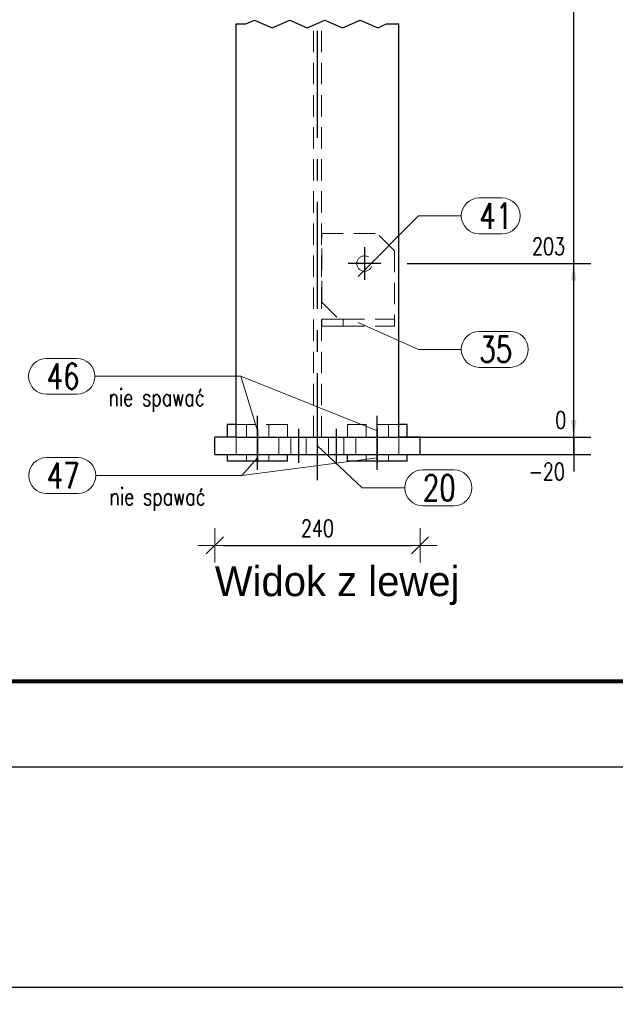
# Model space of a CAD drawing. Header units: millimetres. Extents: x 2097 to 3301, y 14853 to 15503.
# Tile 54 of 97: x 2771 to 2841, y 14853 to 14968. Entities that reach past the tile are written whole.
import ezdxf

# ---------------------------------------------------------------- set-up
doc = ezdxf.new("R2010")
doc.units = ezdxf.units.MM
doc.header["$LTSCALE"] = 10
doc.linetypes.add('HIDDEN', pattern=[0.375, 0.25, -0.125])
doc.linetypes.add('MITTE', pattern=[2, 1.25, -0.25, 0.25, -0.25])
doc.layers.get('Defpoints').update_dxf_attribs({"color": 1})
doc.layers.add('_FORMATKA', color=8, linetype='Continuous', plot=False)
for name, color, linetype, lineweight in [('_RAMKA', 7, 'Continuous', 35), ('PS_DIM', 4, 'Continuous', 13), ('PS_Hidden', 2, 'HIDDEN', 9), ('PS_Pos', 1, 'Continuous', 15), ('PS_SOLID', 7, 'Continuous', 30)]:
    doc.layers.add(name, color=color, linetype=linetype, lineweight=lineweight)
doc.layers.add('PS_MID', color=5, linetype='MITTE')
doc.layers.add('PS_SHAPE', color=3, linetype='Continuous')
doc.styles.add('simplex', font='simplex.shx', dxfattribs={"width": 0.75})
doc.dimstyles.new('1_10_GŁ_DS1-LS10', dxfattribs={"dimtxt": 2, "dimasz": 2, "dimexe": 2, "dimexo": 5, "dimgap": 1, "dimtad": 1, "dimjust": 4, "dimdec": 0, "dimlfac": 10, "dimtxsty": 'simplex', "dimblk1": 'NONE', "dimsah": 1, "dimcen": 2, "dimclrd": 256, "dimclre": 256, "dimclrt": 3, "dimadec": 1, "dimazin": 0, "dimtfac": 1, "dimtdec": 0, "dimtmove": 2, "dimatfit": 3, "dimfxl": 1, "dimarcsym": 0})
doc.dimstyles.new('1_10_PRZ', dxfattribs={"dimtxt": 2, "dimasz": 1, "dimexe": 2, "dimexo": 5, "dimgap": 1, "dimtad": 1, "dimdec": 0, "dimlfac": 10, "dimtxsty": 'simplex', "dimblk": 'dimznak', "dimcen": 2, "dimse1": 1, "dimse2": 1, "dimclrt": 3, "dimadec": 1, "dimazin": 0, "dimtfac": 1, "dimtdec": 0, "dimtix": 1, "dimtmove": 2, "dimatfit": 3, "dimldrblk": 'dim-grot', "dimfxl": 1, "dimarcsym": 0})

# ---------------------------------------------------------------- blocks, each defined once
blk = doc.blocks.new('dimznak')
at = {"color": 0}
for points in [[(0, 2), (0, -2)], [(-2, 0), (2, 0)]]:
    blk.add_lwpolyline(points, dxfattribs=at)
at = {"color": 2}
blk.add_lwpolyline([(1, 1), (-1, -1)], dxfattribs=at)
blk = doc.blocks.new('*D1262')
at = {"layer": 'Defpoints', "color": 0, "transparency": 16777216}
for p in [(2099.35, 14880.62), (3299.35, 14880.62), (3299.35, 14854.87)]:
    blk.add_point(p, dxfattribs=at)
at = {"layer": 'PS_DIM', "color": 0, "lineweight": -2, "transparency": 16777216}
blk.add_line((2100.35, 14854.87), (3298.35, 14854.87), dxfattribs=at)
at = {"layer": 'PS_DIM', "color": 0, "lineweight": -2, "transparency": 16777216, "rotation": 180}
blk.add_blockref('dimznak', (2099.35, 14854.87), dxfattribs=at)
at = {"layer": 'PS_DIM', "color": 0, "lineweight": -2, "transparency": 16777216}
blk.add_blockref('dimznak', (3299.35, 14854.87), dxfattribs=at)
at = {"layer": 'PS_DIM', "color": 3, "transparency": 16777216, "insert": (2699.35, 14856.87), "char_height": 2, "attachment_point": 5, "style": 'simplex'}
blk.add_mtext('12000', dxfattribs=at)
blk = doc.blocks.new('dim-grot')
blk.add_hatch(color=256).paths.add_polyline_path([(0, 0), (-2, 0.5), (-2, -0.5)])
blk.add_lwpolyline([(0, 0), (-2, 0.5), (-2, -0.5), (0, 0)])
blk = doc.blocks.new('*D324')
at = {"layer": 'Defpoints', "color": 0, "transparency": 16777216}
for p in [(2793.99, 14919.15), (2817.99, 14919.15), (2817.99, 14906.51)]:
    blk.add_point(p, dxfattribs=at)
at = {"layer": 'PS_DIM', "color": 0, "lineweight": -2, "transparency": 16777216}
blk.add_line((2794.99, 14906.51), (2816.99, 14906.51), dxfattribs=at)
at = {"layer": 'PS_DIM', "color": 0, "lineweight": -2, "transparency": 16777216, "rotation": 180}
blk.add_blockref('dimznak', (2793.99, 14906.51), dxfattribs=at)
at = {"layer": 'PS_DIM', "color": 0, "lineweight": -2, "transparency": 16777216}
blk.add_blockref('dimznak', (2817.99, 14906.51), dxfattribs=at)
at = {"layer": 'PS_DIM', "color": 3, "transparency": 16777216, "insert": (2805.99, 14908.51), "char_height": 2, "attachment_point": 5, "style": 'simplex'}
blk.add_mtext('240', dxfattribs=at)
blk = doc.blocks.new('*D353')
at = {"layer": 'Defpoints', "color": 0, "transparency": 16777216}
for p in [(2815.49, 14919.15), (2835.96, 14919.15), (2793.99, 14917.15)]:
    blk.add_point(p, dxfattribs=at)
at = {"layer": 'PS_DIM', "lineweight": -2, "transparency": 16777216}
for p, q in [((2835.96, 14921.15), (2835.96, 14923.15)), ((2820.49, 14919.15), (2837.96, 14919.15)), ((2835.96, 14917.15), (2835.96, 14919.15)), ((2798.99, 14917.15), (2837.96, 14917.15)), ((2835.96, 14917.15), (2835.96, 14915.15))]:
    blk.add_line(p, q, dxfattribs=at)
at = {"layer": 'PS_DIM', "transparency": 16777216}
blk.add_solid([(2835.63, 14921.15), (2836.29, 14921.15), (2835.96, 14919.15)], dxfattribs=at)
at = {"layer": 'PS_DIM', "color": 3, "transparency": 16777216, "insert": (2832.8, 14915.14), "char_height": 2, "attachment_point": 5, "rotation": 0.0573, "style": 'simplex'}
blk.add_mtext('-20', dxfattribs=at)
blk = doc.blocks.new('_None')
blk = doc.blocks.new('*D354')
at = {"layer": 'Defpoints', "color": 0, "transparency": 16777216}
for p in [(2793.99, 14919.15), (2815.49, 14919.15), (2835.96, 14919.15)]:
    blk.add_point(p, dxfattribs=at)
at = {"layer": 'PS_DIM', "lineweight": -2, "transparency": 16777216}
for p, q in [((2835.96, 14921.15), (2835.96, 14923.15)), ((2798.99, 14919.15), (2837.96, 14919.15)), ((2820.49, 14919.15), (2837.96, 14919.15)), ((2835.96, 14919.15), (2835.96, 14917.15))]:
    blk.add_line(p, q, dxfattribs=at)
at = {"layer": 'PS_DIM', "transparency": 16777216}
blk.add_solid([(2835.63, 14921.15), (2836.29, 14921.15), (2835.96, 14919.15)], dxfattribs=at)
at = {"layer": 'PS_DIM', "color": 3, "transparency": 16777216, "insert": (2834.44, 14921.17), "char_height": 2, "attachment_point": 5, "rotation": 0.0573, "style": 'simplex'}
blk.add_mtext('0', dxfattribs=at)
blk = doc.blocks.new('*D355')
at = {"layer": 'Defpoints', "color": 0, "transparency": 16777216}
for p in [(2811.49, 14939.45), (2835.96, 14939.45), (2815.49, 14919.15)]:
    blk.add_point(p, dxfattribs=at)
at = {"layer": 'PS_DIM', "lineweight": -2, "transparency": 16777216}
for p, q in [((2816.49, 14939.45), (2837.96, 14939.45)), ((2835.96, 14919.15), (2835.96, 14937.45)), ((2820.49, 14919.15), (2837.96, 14919.15))]:
    blk.add_line(p, q, dxfattribs=at)
at = {"layer": 'PS_DIM', "transparency": 16777216}
blk.add_solid([(2835.63, 14937.45), (2836.29, 14937.45), (2835.96, 14939.45)], dxfattribs=at)
at = {"layer": 'PS_DIM', "color": 3, "transparency": 16777216, "insert": (2833.01, 14941.47), "char_height": 2, "attachment_point": 5, "rotation": 0.0573, "style": 'simplex'}
blk.add_mtext('203', dxfattribs=at)
blk = doc.blocks.new('*D356')
at = {"layer": 'Defpoints', "color": 0, "transparency": 16777216}
for p in [(2811.49, 14996.45), (2835.96, 14996.45), (2815.49, 14919.15)]:
    blk.add_point(p, dxfattribs=at)
at = {"layer": 'PS_DIM', "lineweight": -2, "transparency": 16777216}
for p, q in [((2816.49, 14996.45), (2837.96, 14996.45)), ((2835.96, 14919.15), (2835.96, 14994.45)), ((2820.49, 14919.15), (2837.96, 14919.15))]:
    blk.add_line(p, q, dxfattribs=at)
at = {"layer": 'PS_DIM', "transparency": 16777216}
blk.add_solid([(2835.63, 14994.45), (2836.29, 14994.45), (2835.96, 14996.45)], dxfattribs=at)
at = {"layer": 'PS_DIM', "color": 3, "transparency": 16777216, "insert": (2832.3, 14998.47), "char_height": 2, "attachment_point": 5, "rotation": 0.0573, "style": 'simplex'}
blk.add_mtext('2608', dxfattribs=at)
blk = doc.blocks.new('*D357')
at = {"layer": 'Defpoints', "color": 0, "transparency": 16777216}
for p in [(2811.49, 15020.25), (2835.96, 15020.25), (2815.49, 14919.15)]:
    blk.add_point(p, dxfattribs=at)
at = {"layer": 'PS_DIM', "lineweight": -2, "transparency": 16777216}
for p, q in [((2816.49, 15020.25), (2837.96, 15020.25)), ((2835.96, 14919.15), (2835.96, 15018.25)), ((2820.49, 14919.15), (2837.96, 14919.15))]:
    blk.add_line(p, q, dxfattribs=at)
at = {"layer": 'PS_DIM', "transparency": 16777216}
blk.add_solid([(2835.63, 15018.25), (2836.29, 15018.25), (2835.96, 15020.25)], dxfattribs=at)
at = {"layer": 'PS_DIM', "color": 3, "transparency": 16777216, "insert": (2832.33, 15022.27), "char_height": 2, "attachment_point": 5, "rotation": 0.0573, "style": 'simplex'}
blk.add_mtext('2846', dxfattribs=at)
blk = doc.blocks.new('*D358')
at = {"layer": 'Defpoints', "color": 0, "transparency": 16777216}
for p in [(2811.49, 15147.75), (2835.96, 15147.75), (2815.49, 14919.15)]:
    blk.add_point(p, dxfattribs=at)
at = {"layer": 'PS_DIM', "lineweight": -2, "transparency": 16777216}
for p, q in [((2816.49, 15147.75), (2837.96, 15147.75)), ((2835.96, 14919.15), (2835.96, 15145.75)), ((2820.49, 14919.15), (2837.96, 14919.15))]:
    blk.add_line(p, q, dxfattribs=at)
at = {"layer": 'PS_DIM', "transparency": 16777216}
blk.add_solid([(2835.63, 15145.75), (2836.29, 15145.75), (2835.96, 15147.75)], dxfattribs=at)
at = {"layer": 'PS_DIM', "color": 3, "transparency": 16777216, "insert": (2832.76, 15149.77), "char_height": 2, "attachment_point": 5, "rotation": 0.0573, "style": 'simplex'}
blk.add_mtext('4121', dxfattribs=at)
blk = doc.blocks.new('*D359')
at = {"layer": 'Defpoints', "color": 0, "transparency": 16777216}
for p in [(2795.77, 15179), (2835.96, 15179), (2815.49, 14919.15)]:
    blk.add_point(p, dxfattribs=at)
at = {"layer": 'PS_DIM', "lineweight": -2, "transparency": 16777216}
for p, q in [((2800.77, 15179), (2837.96, 15179)), ((2835.96, 14919.15), (2835.96, 15177)), ((2820.49, 14919.15), (2837.96, 14919.15))]:
    blk.add_line(p, q, dxfattribs=at)
at = {"layer": 'PS_DIM', "transparency": 16777216}
blk.add_solid([(2835.63, 15177), (2836.29, 15177), (2835.96, 15179)], dxfattribs=at)
at = {"layer": 'PS_DIM', "color": 3, "transparency": 16777216, "insert": (2832.3, 15181.02), "char_height": 2, "attachment_point": 5, "rotation": 0.0573, "style": 'simplex'}
blk.add_mtext('4433', dxfattribs=at)
blk = doc.blocks.new('*X728')
at = {"color": 1}
for p, q in [((2797.61, 14967.45), (2798.64, 14967.89)), ((2798.64, 14967.89), (2800.7, 14967.02)), ((2800.7, 14967.02), (2802.75, 14967.89)), ((2802.75, 14967.89), (2804.81, 14967.02)), ((2804.81, 14967.02), (2806.87, 14967.89)), ((2806.87, 14967.89), (2808.93, 14967.02)), ((2808.93, 14967.02), (2810.99, 14967.89)), ((2810.99, 14967.89), (2813.05, 14967.02)), ((2796.49, 14967.45), (2797.61, 14967.45)), ((2813.05, 14967.02), (2814.08, 14967.45)), ((2814.08, 14967.45), (2815.49, 14967.45))]:
    blk.add_line(p, q, dxfattribs=at)
at = {"layer": 'PS_Hidden', "color": 2, "linetype": 'HIDDEN'}
for p, q in [((2805.52, 14919.15), (2805.52, 14967.45)), ((2806.46, 14919.15), (2806.46, 14967.45)), ((2806.49, 14942.95), (2812.99, 14942.95)), ((2806.49, 14934.95), (2806.49, 14942.95)), ((2814.99, 14940.95), (2812.99, 14942.95)), ((2814.99, 14940.95), (2814.99, 14932.95)), ((2806.49, 14934.95), (2808.49, 14932.95)), ((2806.49, 14932.15), (2806.49, 14932.95)), ((2806.49, 14932.95), (2808.99, 14932.95)), ((2808.99, 14932.95), (2814.99, 14932.95)), ((2808.99, 14932.95), (2808.99, 14932.15)), ((2814.99, 14932.95), (2814.99, 14932.15)), ((2808.99, 14932.15), (2806.49, 14932.15)), ((2808.99, 14932.15), (2814.99, 14932.15)), ((2802.49, 14920.65), (2796.49, 14920.65)), ((2797.69, 14920.65), (2797.69, 14919.15)), ((2800.29, 14920.65), (2800.29, 14919.15)), ((2802.49, 14919.15), (2802.49, 14920.65)), ((2809.49, 14919.15), (2809.49, 14920.65)), ((2815.49, 14920.65), (2809.49, 14920.65)), ((2811.69, 14920.65), (2811.69, 14919.15)), ((2814.29, 14920.65), (2814.29, 14919.15)), ((2796.49, 14917.15), (2796.49, 14919.15)), ((2801.49, 14917.15), (2801.49, 14919.15)), ((2802.89, 14917.15), (2802.89, 14919.15)), ((2804.69, 14917.15), (2804.69, 14919.15)), ((2807.29, 14917.15), (2807.29, 14919.15)), ((2809.09, 14917.15), (2809.09, 14919.15)), ((2810.49, 14917.15), (2810.49, 14919.15)), ((2815.49, 14917.15), (2815.49, 14919.15)), ((2797.69, 14917.15), (2797.69, 14916.35)), ((2800.29, 14917.15), (2800.29, 14916.35)), ((2811.69, 14917.15), (2811.69, 14916.35)), ((2814.29, 14917.15), (2814.29, 14916.35))]:
    blk.add_line(p, q, dxfattribs=at)
at = {"layer": 'PS_Hidden', "color": 2, "extrusion": (0, 0, -1)}
blk.add_circle((-2811.49, 14939.45), 0.9, dxfattribs=at)
at = {"layer": 'PS_MID', "color": 5, "linetype": 'MITTE'}
for p, q in [((2805.99, 14914.15), (2805.99, 14967.45)), ((2811.49, 14941.35), (2811.49, 14937.55)), ((2813.39, 14939.45), (2809.59, 14939.45)), ((2798.99, 14918.15), (2798.99, 14921.65)), ((2798.99, 14918.15), (2798.99, 14921.65)), ((2812.99, 14918.15), (2812.99, 14921.65)), ((2812.99, 14918.15), (2812.99, 14921.65)), ((2798.99, 14920.15), (2798.99, 14916.15)), ((2798.99, 14920.15), (2798.99, 14916.15)), ((2803.79, 14920.15), (2803.79, 14916.15)), ((2803.79, 14920.15), (2803.79, 14916.15)), ((2808.19, 14920.15), (2808.19, 14916.15)), ((2808.19, 14920.15), (2808.19, 14916.15)), ((2812.99, 14920.15), (2812.99, 14916.15)), ((2812.99, 14920.15), (2812.99, 14916.15)), ((2798.99, 14915.35), (2798.99, 14918.15)), ((2798.99, 14915.35), (2798.99, 14918.15)), ((2812.99, 14915.35), (2812.99, 14918.15)), ((2812.99, 14915.35), (2812.99, 14918.15))]:
    blk.add_line(p, q, dxfattribs=at)
at = {"layer": 'PS_SOLID', "color": 7, "linetype": 'Continuous'}
for p, q in [((2796.49, 14919.15), (2796.49, 14967.45)), ((2815.49, 14919.15), (2815.49, 14967.45)), ((2795.49, 14919.15), (2795.49, 14920.65)), ((2796.49, 14920.65), (2795.49, 14920.65)), ((2816.49, 14920.65), (2815.49, 14920.65)), ((2816.49, 14919.15), (2816.49, 14920.65)), ((2793.99, 14917.15), (2793.99, 14919.15)), ((2796.49, 14919.15), (2793.99, 14919.15)), ((2796.49, 14919.15), (2815.49, 14919.15)), ((2817.99, 14919.15), (2815.49, 14919.15)), ((2817.99, 14917.15), (2817.99, 14919.15)), ((2793.99, 14917.15), (2817.99, 14917.15)), ((2795.49, 14916.35), (2795.49, 14917.15)), ((2802.49, 14916.35), (2802.49, 14917.15)), ((2809.49, 14916.35), (2809.49, 14917.15)), ((2816.49, 14916.35), (2816.49, 14917.15)), ((2802.49, 14916.35), (2795.49, 14916.35)), ((2816.49, 14916.35), (2809.49, 14916.35))]:
    blk.add_line(p, q, dxfattribs=at)
blk = doc.blocks.new('*X737')
at = {"color": 1}
for p, q in [((2810.74, 14932.55), (2817.81, 14929.42)), ((2824.91, 14931.52), (2828.55, 14931.52)), ((2817.81, 14929.42), (2822.81, 14929.42)), ((2824.91, 14927.32), (2828.55, 14927.32))]:
    blk.add_line(p, q, dxfattribs=at)
for centre, start, end in [((2824.91, 14929.42), 90, 270), ((2828.55, 14929.42), 270, 90)]:
    blk.add_arc(centre, 2.1, start, end, dxfattribs=at)
at = {"color": 2, "style": 'simplex', "width": 0.75}
blk.add_text('35', height=3, dxfattribs=at).set_placement((2824.91, 14927.92))
blk = doc.blocks.new('*X738')
at = {"color": 1}
for p, q in [((2805.99, 14918.15), (2811.21, 14913.24)), ((2818.31, 14915.34), (2821.95, 14915.34)), ((2811.21, 14913.24), (2816.21, 14913.24)), ((2818.31, 14911.14), (2821.95, 14911.14))]:
    blk.add_line(p, q, dxfattribs=at)
for centre, start, end in [((2818.31, 14913.24), 90, 270), ((2821.95, 14913.24), 270, 90)]:
    blk.add_arc(centre, 2.1, start, end, dxfattribs=at)
at = {"color": 2, "style": 'simplex', "width": 0.75}
blk.add_text('20', height=3, dxfattribs=at).set_placement((2818.31, 14911.74))
blk = doc.blocks.new('*X739')
at = {"color": 1}
for p, q in [((2824.91, 14947.12), (2827.59, 14947.12)), ((2810.74, 14937.95), (2817.81, 14945.02)), ((2817.81, 14945.02), (2822.81, 14945.02)), ((2824.91, 14942.92), (2827.59, 14942.92))]:
    blk.add_line(p, q, dxfattribs=at)
for centre, start, end in [((2824.91, 14945.02), 90, 270), ((2827.59, 14945.02), 270, 90)]:
    blk.add_arc(centre, 2.1, start, end, dxfattribs=at)
at = {"color": 2, "style": 'simplex', "width": 0.75}
blk.add_text('41', height=3, dxfattribs=at).set_placement((2824.91, 14943.52))
blk = doc.blocks.new('*X743')
at = {"color": 0}
blk.add_text('Widok z lewej', height=3.5, dxfattribs=at).set_placement((2793.99, 14900.58))
blk = doc.blocks.new('*X845')
at = {"color": 1}
for p, q in [((2774.32, 14928.37), (2777.86, 14928.37)), ((2779.96, 14926.27), (2797.05, 14926.27)), ((2812.99, 14919.9), (2797.05, 14926.27)), ((2774.32, 14924.17), (2777.86, 14924.17))]:
    blk.add_line(p, q, dxfattribs=at)
for centre, start, end in [((2774.32, 14926.27), 90, 270), ((2777.86, 14926.27), 270, 90)]:
    blk.add_arc(centre, 2.1, start, end, dxfattribs=at)
at = {"color": 2, "style": 'simplex', "width": 0.75}
blk.add_text('46', height=3, dxfattribs=at).set_placement((2774.32, 14924.77))
at = {"color": 3, "style": 'simplex', "width": 0.75}
blk.add_text('nie spawać', height=2, dxfattribs=at).set_placement((2781.56, 14922.8))
blk = doc.blocks.new('*X846')
at = {"color": 1}
for p, q in [((2774.33, 14916.77), (2777.97, 14916.77)), ((2812.99, 14916.75), (2797.16, 14914.67)), ((2780.07, 14914.67), (2797.16, 14914.67)), ((2774.33, 14912.57), (2777.97, 14912.57))]:
    blk.add_line(p, q, dxfattribs=at)
for centre, start, end in [((2774.33, 14914.67), 90, 270), ((2777.97, 14914.67), 270, 90)]:
    blk.add_arc(centre, 2.1, start, end, dxfattribs=at)
at = {"color": 2, "style": 'simplex', "width": 0.75}
blk.add_text('47', height=3, dxfattribs=at).set_placement((2774.33, 14913.17))
at = {"color": 3, "style": 'simplex', "width": 0.75}
blk.add_text('nie spawać', height=2, dxfattribs=at).set_placement((2781.67, 14911.21))
blk = doc.blocks.new('*X847')
at = {"color": 1}
for p, q in [((2774.33, 14916.77), (2777.97, 14916.77)), ((2798.99, 14916.75), (2797.16, 14914.67)), ((2780.07, 14914.67), (2797.16, 14914.67)), ((2774.33, 14912.57), (2777.97, 14912.57))]:
    blk.add_line(p, q, dxfattribs=at)
for centre, start, end in [((2774.33, 14914.67), 90, 270), ((2777.97, 14914.67), 270, 90)]:
    blk.add_arc(centre, 2.1, start, end, dxfattribs=at)
at = {"color": 2, "style": 'simplex', "width": 0.75}
blk.add_text('47', height=3, dxfattribs=at).set_placement((2774.33, 14913.17))
at = {"color": 3, "style": 'simplex', "width": 0.75}
blk.add_text('nie spawać', height=2, dxfattribs=at).set_placement((2781.67, 14911.21))
blk = doc.blocks.new('*X848')
at = {"color": 1}
for p, q in [((2774.32, 14928.37), (2777.86, 14928.37)), ((2779.96, 14926.27), (2797.05, 14926.27)), ((2798.99, 14919.9), (2797.05, 14926.27)), ((2774.32, 14924.17), (2777.86, 14924.17))]:
    blk.add_line(p, q, dxfattribs=at)
for centre, start, end in [((2774.32, 14926.27), 90, 270), ((2777.86, 14926.27), 270, 90)]:
    blk.add_arc(centre, 2.1, start, end, dxfattribs=at)
at = {"color": 2, "style": 'simplex', "width": 0.75}
blk.add_text('46', height=3, dxfattribs=at).set_placement((2774.32, 14924.77))
at = {"color": 3, "style": 'simplex', "width": 0.75}
blk.add_text('nie spawać', height=2, dxfattribs=at).set_placement((2781.56, 14922.8))
blk = doc.blocks.new('*X849')
at = {"color": 1}
for p, q in [((2774.32, 14928.37), (2777.86, 14928.37)), ((2779.96, 14926.27), (2797.05, 14926.27)), ((2812.99, 14919.9), (2797.05, 14926.27)), ((2774.32, 14924.17), (2777.86, 14924.17))]:
    blk.add_line(p, q, dxfattribs=at)
for centre, start, end in [((2774.32, 14926.27), 90, 270), ((2777.86, 14926.27), 270, 90)]:
    blk.add_arc(centre, 2.1, start, end, dxfattribs=at)
at = {"color": 2, "style": 'simplex', "width": 0.75}
blk.add_text('46', height=3, dxfattribs=at).set_placement((2774.32, 14924.77))
at = {"color": 3, "style": 'simplex', "width": 0.75}
blk.add_text('nie spawać', height=2, dxfattribs=at).set_placement((2781.56, 14922.8))
blk = doc.blocks.new('*X850')
at = {"color": 1}
for p, q in [((2774.33, 14916.77), (2777.97, 14916.77)), ((2812.99, 14916.75), (2797.16, 14914.67)), ((2780.07, 14914.67), (2797.16, 14914.67)), ((2774.33, 14912.57), (2777.97, 14912.57))]:
    blk.add_line(p, q, dxfattribs=at)
for centre, start, end in [((2774.33, 14914.67), 90, 270), ((2777.97, 14914.67), 270, 90)]:
    blk.add_arc(centre, 2.1, start, end, dxfattribs=at)
at = {"color": 2, "style": 'simplex', "width": 0.75}
blk.add_text('47', height=3, dxfattribs=at).set_placement((2774.33, 14913.17))
at = {"color": 3, "style": 'simplex', "width": 0.75}
blk.add_text('nie spawać', height=2, dxfattribs=at).set_placement((2781.67, 14911.21))
blk = doc.blocks.new('*X851')
at = {"color": 1}
for p, q in [((2774.33, 14916.77), (2777.97, 14916.77)), ((2798.99, 14916.75), (2797.16, 14914.67)), ((2780.07, 14914.67), (2797.16, 14914.67)), ((2774.33, 14912.57), (2777.97, 14912.57))]:
    blk.add_line(p, q, dxfattribs=at)
for centre, start, end in [((2774.33, 14914.67), 90, 270), ((2777.97, 14914.67), 270, 90)]:
    blk.add_arc(centre, 2.1, start, end, dxfattribs=at)
at = {"color": 2, "style": 'simplex', "width": 0.75}
blk.add_text('47', height=3, dxfattribs=at).set_placement((2774.33, 14913.17))
at = {"color": 3, "style": 'simplex', "width": 0.75}
blk.add_text('nie spawać', height=2, dxfattribs=at).set_placement((2781.67, 14911.21))
blk = doc.blocks.new('*X852')
at = {"color": 1}
for p, q in [((2774.32, 14928.37), (2777.86, 14928.37)), ((2779.96, 14926.27), (2797.05, 14926.27)), ((2798.99, 14919.9), (2797.05, 14926.27)), ((2774.32, 14924.17), (2777.86, 14924.17))]:
    blk.add_line(p, q, dxfattribs=at)
for centre, start, end in [((2774.32, 14926.27), 90, 270), ((2777.86, 14926.27), 270, 90)]:
    blk.add_arc(centre, 2.1, start, end, dxfattribs=at)
at = {"color": 2, "style": 'simplex', "width": 0.75}
blk.add_text('46', height=3, dxfattribs=at).set_placement((2774.32, 14924.77))
at = {"color": 3, "style": 'simplex', "width": 0.75}
blk.add_text('nie spawać', height=2, dxfattribs=at).set_placement((2781.56, 14922.8))

msp = doc.modelspace()

# ---------------------------------------------------------------- linework, layer by layer
at = {"layer": '_FORMATKA', "lineweight": -3}
msp.add_lwpolyline([(2099.35, 14880.62), (3299.35, 14880.62), (3299.35, 15474.62), (2099.35, 15474.62)], close=True, dxfattribs=at)
at = {"layer": '_RAMKA', "lineweight": -3, "const_width": 0.5}
msp.add_lwpolyline([(2129.35, 14890.62), (3289.35, 14890.62), (3289.35, 15464.62), (2129.35, 15464.62)], close=True, dxfattribs=at)

# ---------------------------------------------------------------- block references
msp.add_blockref('*X743', (0, 0))
at = {"layer": 'PS_Pos'}
for name in ['*X739', '*X737', '*X845', '*X848', '*X849', '*X852', '*X738', '*X846', '*X847', '*X850', '*X851']:
    msp.add_blockref(name, (0, 0), dxfattribs=at)
at = {"layer": 'PS_SHAPE', "color": 3}
msp.add_blockref('*X728', (0, 0), dxfattribs=at)

# ---------------------------------------------------------------- dimensions: what is measured, and where the dimension line sits
at = {"layer": 'PS_DIM'}
for base, p1, p2, text, picture, middle in [((2835.96, 15179), (2815.49, 14919.15), (2795.77, 15179), '4433', '*D359', (2832.3, 15181.02)), ((2835.96, 15147.75), (2815.49, 14919.15), (2811.49, 15147.75), '4121', '*D358', (2832.76, 15149.77)), ((2835.96, 15020.25), (2815.49, 14919.15), (2811.49, 15020.25), '2846', '*D357', (2832.33, 15022.27)), ((2835.96, 14996.45), (2815.49, 14919.15), (2811.49, 14996.45), '2608', '*D356', (2832.3, 14998.47)), ((2835.96, 14919.15), (2793.99, 14917.15), (2815.49, 14919.15), '-20', '*D353', (2832.8, 14915.14))]:
    dim = msp.add_linear_dim(base=base, p1=p1, p2=p2, angle=90, text=text, dimstyle='1_10_GŁ_DS1-LS10', dxfattribs=at)
    dim.commit()
    dim.dimension.update_dxf_attribs({"geometry": picture, "text_midpoint": middle, "dimtype": 128, "text_rotation": 0.0573})
for base, p1, p2, picture, middle, turn in [((2835.96, 14939.45), (2815.49, 14919.15), (2811.49, 14939.45), '*D355', (2833.01, 14941.47), 0.0573), ((2835.95903183, 14919.15299939), (2815.48941176, 14919.15299939), (2793.98941176, 14919.15299939), '*D354', (2834.43903183, 14921.17299939), 0.05729578)]:
    dim = msp.add_linear_dim(base=base, p1=p1, p2=p2, angle=90, dimstyle='1_10_GŁ_DS1-LS10', dxfattribs=at)
    dim.commit()
    dim.dimension.update_dxf_attribs({"geometry": picture, "text_midpoint": middle, "dimtype": 128, "text_rotation": turn})
for base, p1, p2, picture, middle in [((2817.99, 14906.51), (2793.99, 14919.15), (2817.99, 14919.15), '*D324', (2805.99, 14908.51)), ((3299.35, 14854.87), (2099.35, 14880.62), (3299.35, 14880.62), '*D1262', (2699.35, 14856.87))]:
    dim = msp.add_linear_dim(base=base, p1=p1, p2=p2, dimstyle='1_10_PRZ', dxfattribs=at)
    dim.commit()
    dim.dimension.update_dxf_attribs({"geometry": picture, "text_midpoint": middle})

doc.saveas('drawing.dxf')
